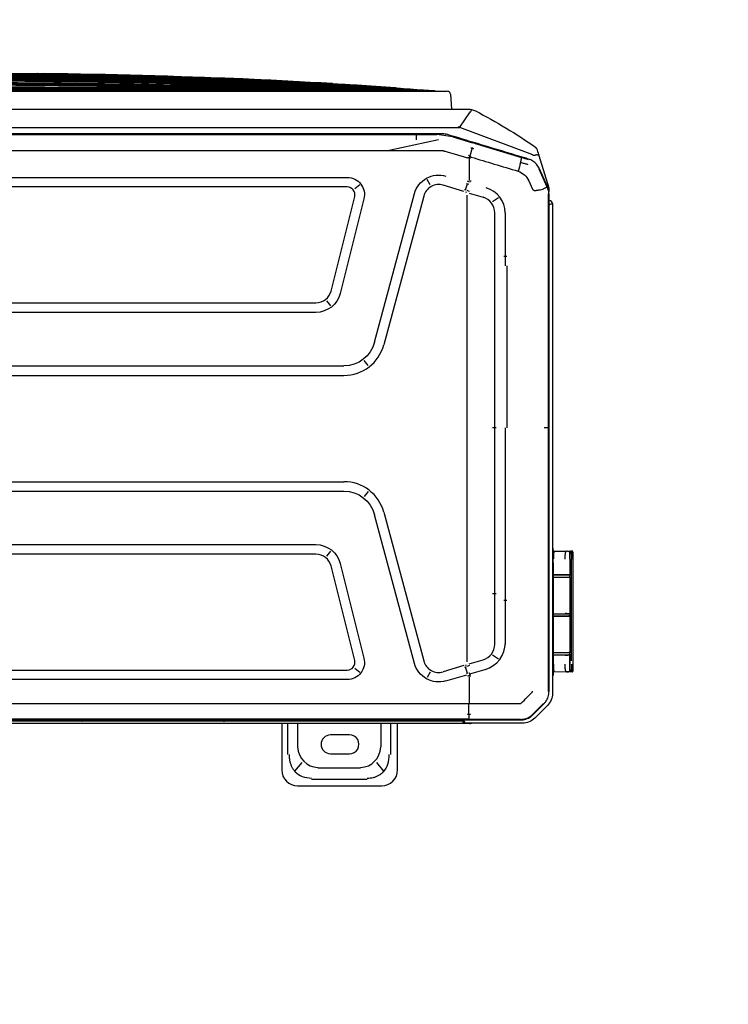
# Model space of a CAD drawing. Header units: millimetres. Extents: x -424979 to 718034, y -72486 to 344972.
# Tile 119 of 256: x 373147 to 374218, y 64564 to 66052. Entities that reach past the tile are written whole.
import ezdxf
from ezdxf.xclip import XClip

# ---------------------------------------------------------------- set-up
doc = ezdxf.new("R2010")
doc.units = ezdxf.units.MM
doc.header["$MEASUREMENT"] = 0
doc.header["$XCLIPFRAME"] = 0
doc.layers.add('0100_001_1_0_Nr_pióra__1', color=7, linetype='Continuous', lineweight=13)
doc.layers.add('IS_KLIM_urządzenia', color=3, linetype='Continuous')
doc.layers.add('Rysunki i obrazki', color=7, linetype='Continuous')
picture_1 = doc.add_image_def('image1.tif', size_in_pixel=(4960, 3508))

# ---------------------------------------------------------------- blocks, each defined once
blk = doc.blocks.new('Rysunek_1_1', base_point=(-285945.3, 74341.7))
at = {"layer": '0100_001_1_0_Nr_pióra__1', "color": 7, "lineweight": 13}
image = blk.add_image(picture_1, insert=(-264947.9, 89188), size_in_units=(41994.7, 29692.6), rotation=180, dxfattribs=at)
image.set_boundary_path([(-0.5, -0.5), (4959.5, 3507.5)])
blk = doc.blocks.new('G$CE471A013')
at = {"linetype": 'Continuous'}
for p, q in [((-52.435, 41.216), (-57.735, 41.216)), ((-56.811, 40.816), (-53.307, 40.816)), ((-58.735, 40.216), (-58.735, 37.301)), ((-57.87, 40.295), (-57.426, 39.746)), ((-53.717, 40.077), (-56.401, 40.077)), ((-52.692, 39.746), (-52.248, 40.295)), ((-51.435, 37.301), (-51.435, 40.216)), ((-58.291, 37.3), (-58.291, 39.241)), ((-54.497, 39.198), (-55.697, 39.206)), ((-51.827, 39.241), (-51.827, 37.3)), ((-57.694, 38.769), (-57.694, 37.301)), ((-52.424, 37.301), (-52.424, 38.769)), ((-55.697, 38.006), (-54.497, 38.013)), ((-66.606, 37.271), (-63.067, 37.271)), ((-63.256, 37.301), (6.245, 37.301)), ((-63.067, 37.271), (-63.006, 37.271)), ((-68.168, 36.156), (-67.37, 36.954)), ((-67.244, 36.753), (-67.954, 36.043)), ((-67.906, 36.045), (-67.231, 36.718)), ((-66.881, 36.958), (-66.893, 36.986)), ((23.598, 37.069), (-66.48, 37.069)), ((-66.462, 37.035), (-66.435, 37.035)), ((-66.435, 37.034), (-63.211, 37.029)), ((-63.222, 36.747), (-63.229, 36.025)), ((-63.211, 37.029), (-21.491, 37.029)), ((-62.823, 37.151), (6.095, 37.151)), ((-46.818, 37.069), (-46.818, 37.151)), ((-39.955, 37.069), (-39.955, 37.151)), ((-67.906, 36.045), (-67.926, 36.025)), ((-63.231, 34.339), (-63.231, 36.025)), ((-68.485, 4.539), (-68.485, 35.393)), ((-68.16, 35.682), (-68.187, 35.693)), ((-68.27, 35.28), (-68.27, 3.917)), ((-68.237, 35.268), (-68.237, 18.659)), ((-68.528, 33.352), (-68.528, 34.252)), ((-63.275, 34.162), (-64.302, 33.869)), ((-63.22, 34.09), (-63.293, 34.234)), ((-63.128, 34.119), (-62.999, 33.739)), ((-61.773, 34.614), (-63.101, 34.22)), ((-60.791, 34.052), (-60.595, 34.401)), ((-55.564, 34.525), (12.681, 34.525)), ((-69.778, 26.937), (-69.778, 33.546)), ((-69.729, 34.04), (-69.624, 34.041)), ((-69.623, 34.041), (-69.624, 34.041)), ((-69.587, 33.547), (-69.586, 32.971)), ((-69.574, 32.977), (-69.574, 33.547)), ((-69.364, 34.043), (-68.578, 34.051)), ((-68.528, 33.852), (-68.558, 33.852)), ((-63.243, 33.54), (-64.111, 33.292)), ((-63.012, 33.616), (-63.073, 33.593)), ((-62.913, 33.65), (-61.603, 34.039)), ((-59.798, 33.508), (-57.288, 24.142)), ((-56.03, 33.809), (-56.346, 34.056)), ((12.681, 33.925), (-55.564, 33.925)), ((-69.66, 26.936), (-69.662, 33.348)), ((-69.661, 32.97), (-69.661, 33.348)), ((-69.645, 32.97), (-69.661, 32.97)), ((-69.585, 32.971), (-69.58, 32.976)), ((-69.584, 32.97), (-69.584, 32.82)), ((-68.528, 32.97), (-69.514, 32.97)), ((-68.553, 32.977), (-69.28, 32.98)), ((-68.528, 27.182), (-68.528, 33.352)), ((-65.097, 33.248), (-64.718, 32.988)), ((-63.11, 33.418), (-63.11, 29.549)), ((-57.867, 23.986), (-60.377, 33.353)), ((-55.124, 27.223), (-56.612, 33.184)), ((-56.03, 33.329), (-54.542, 27.368)), ((-69.66, 30.52), (-69.661, 32.82)), ((-69.645, 32.82), (-69.661, 32.82)), ((-69.573, 30.526), (-69.574, 32.82)), ((-68.528, 32.819), (-69.514, 32.82)), ((-65.503, 29.549), (-65.503, 32.296)), ((-64.853, 32.296), (-64.853, 29.549)), ((-69.644, 30.52), (-69.66, 30.52)), ((-69.584, 30.521), (-69.579, 30.526)), ((-69.583, 30.519), (-69.583, 30.384)), ((-68.528, 30.519), (-69.513, 30.519)), ((-68.553, 30.526), (-69.279, 30.53)), ((-69.66, 30.384), (-69.644, 30.384)), ((-69.66, 28.083), (-69.66, 30.384)), ((-69.579, 30.378), (-69.584, 30.382)), ((-69.573, 28.084), (-69.573, 30.377)), ((-68.528, 30.384), (-69.513, 30.384)), ((-68.553, 30.377), (-69.279, 30.373)), ((-65.61, 29.549), (-65.426, 29.549)), ((-65.503, 29.112), (-65.503, 29.549)), ((-64.853, 29.549), (-64.853, 29.112)), ((-63.11, 29.549), (-63.11, 7.87)), ((-65.503, 18.659), (-65.503, 29.112)), ((-64.717, 29.112), (-64.95, 29.112)), ((-64.853, 29.112), (-64.853, 18.659)), ((-69.66, 28.083), (-69.644, 28.083)), ((-69.659, 27.933), (-69.644, 27.933)), ((-69.659, 26.936), (-69.659, 27.933)), ((-69.583, 27.932), (-69.578, 27.927)), ((-69.582, 28.084), (-69.582, 27.934)), ((-69.572, 26.937), (-69.573, 27.926)), ((-68.528, 28.084), (-69.513, 28.084)), ((-68.528, 27.934), (-69.513, 27.934)), ((-69.278, 27.923), (-68.553, 27.927)), ((-68.528, 27.182), (-68.528, 26.282)), ((-54.509, 26.429), (-54.262, 26.745)), ((-69.621, 26.443), (-69.729, 26.444)), ((-69.729, 26.444), (-69.621, 26.443)), ((-68.578, 26.433), (-69.362, 26.441)), ((-68.578, 26.432), (-69.362, 26.44)), ((-68.558, 26.632), (-68.528, 26.632)), ((-53.591, 26.625), (10.708, 26.625)), ((10.708, 26.025), (-53.591, 26.025)), ((-56.871, 22.685), (-56.627, 23.003)), ((-21.491, 22.659), (-55.356, 22.659)), ((-21.491, 22.059), (-55.356, 22.059)), ((-68.237, 18.659), (-68.237, 6.47)), ((-65.61, 8.47), (-65.61, 18.659)), ((-64.95, 18.659), (-64.717, 18.659)), ((-64.853, 18.659), (-64.853, 7.87)), ((-21.391, 15.359), (-55.356, 15.359)), ((-56.871, 14.734), (-56.627, 14.416)), ((-21.391, 14.759), (-55.356, 14.759)), ((-60.377, 4.066), (-57.867, 13.432)), ((-57.288, 13.277), (-59.798, 3.911)), ((-53.591, 11.393), (10.708, 11.393)), ((-54.262, 10.674), (-54.509, 10.989)), ((10.708, 10.793), (-53.591, 10.793)), ((-56.612, 4.235), (-55.124, 10.196)), ((-54.542, 10.051), (-56.03, 4.09)), ((-65.503, 7.87), (-65.503, 8.47)), ((-65.61, 7.87), (-65.426, 7.87)), ((-65.503, 5.123), (-65.503, 7.87)), ((-64.853, 7.87), (-64.853, 5.123)), ((-63.11, 7.87), (-63.11, 4.001)), ((-68.237, 6.47), (-68.237, 3.923)), ((-65.097, 4.171), (-64.718, 4.43)), ((-68.27, 4.339), (-68.285, 4.339)), ((-68.257, 3.543), (-68.257, 3.8)), ((-63.243, 3.878), (-64.111, 4.126)), ((-63.012, 3.803), (-63.073, 3.826)), ((-62.913, 3.769), (-61.603, 3.38)), ((-67.63, 1.51), (-68.257, 3.543)), ((-68.245, 3.686), (-68.217, 3.692)), ((-68.172, 3.467), (-67.645, 2.317)), ((-67.621, 2.341), (-68.14, 3.475)), ((-66.99, 3.095), (-67.234, 3.626)), ((-63.226, 3.33), (-63.183, 3.316)), ((-62.999, 3.679), (-63.128, 3.299)), ((-60.791, 3.367), (-60.595, 3.017)), ((-56.346, 3.363), (-56.03, 3.61)), ((-55.564, 3.493), (12.681, 3.493)), ((-63.231, 1.667), (-63.231, 3.08)), ((12.681, 2.893), (-55.564, 2.893)), ((-67.353, 1.978), (-67.373, 1.954)), ((-67.249, 1.476), (-62.642, -0.258)), ((-63.552, 0.74), (-66.539, 1.639)), ((-63.424, 1.025), (-63.272, 1.544)), ((-62.213, 0.335), (-63.453, 0.711)), ((-61.319, 0.514), (-58.196, 1.188)), ((-62.213, 0.335), (-61.199, 0.184)), ((-61.726, 0.155), (-61.717, 0.191)), ((-61.567, 0.144), (18.685, 0.144)), ((-59.916, 0.184), (-61.199, 0.184)), ((-59.916, 0.514), (-59.916, 0.179)), ((-21.391, 0.184), (-59.916, 0.184)), ((-63.27, -1.193), (-62.633, -0.27)), ((-0.517, -0.263), (-62.643, -0.263)), ((-0.367, -1.413), (-63.178, -1.413)), ((-62.054, -2.359), (-62.12, -1.413)), ((-57.042, -2.545), (-61.855, -2.545)), ((-58.757, -2.545), (-58.757, -2.545)), ((-7.032, -2.545), (-57.042, -2.545))]:
    blk.add_line(p, q, dxfattribs=at)
for centre, radius, start, end in [((-57.735, 40.216), 1, 90, 180), ((-52.435, 40.216), 1, 0, 90), ((-55.701, 38.606), 0.6, 89.63839, 270.36161), ((-54.501, 38.606), 0.592, 270.36161, 89.63839), ((-63.256, 37.001), 0.3, 90, 115.84126), ((-63.006, 37.071), 0.2, 0, 90), ((-61.324, 33.099), 0.98, 15, 106.52953), ((-55.564, 33.445), 0.48, 90, 194.01667), ((-53.591, 27.605), 0.98, 194.0166, 270), ((-55.356, 24.659), 2.6, 195, 269.99999), ((-55.356, 12.759), 2.6, 89.99999, 165), ((-53.591, 9.813), 0.98, 90, 165.9834), ((-68.285, 4.539), 0.2, 180, 270), ((-61.324, 4.319), 0.98, 253.47049, 345), ((-55.564, 3.973), 0.48, 165.98333, 270), ((-67.307, 1.142), 0.2, 197.14126, 235.50637), ((-61.855, -2.345), 0.2, 184, 270)]:
    blk.add_arc(centre, radius, start, end, dxfattribs=at)
at = {"linetype": 'Continuous', "extrusion": (0, 0, -1)}
for centre, radius, start, end in [((66.606, 36.191), 1.08, 45, 90), ((67.405, 35.393), 1.08, 0, 45), ((61.324, 33.099), 1.58, 73.47059, 165), ((55.564, 33.445), 1.08, 345.98335, 90), ((53.591, 27.605), 1.58, 270, 345.98339), ((55.356, 24.659), 2, 270.00001, 345), ((55.356, 12.759), 2, 15, 90.00001), ((53.591, 9.813), 1.58, 14.01661, 90), ((61.324, 4.319), 1.58, 195, 286.52941), ((55.564, 3.973), 1.08, 270, 14.01665)]:
    blk.add_arc(centre, radius, start, end, dxfattribs=at)
at = {"linetype": 'Continuous'}
for centre, major_axis, ratio, start_param, end_param in [((-55.906, 38.207), (1.268, -1.569), 0.803018, 2.633487, 3.831894), ((-54.211, 38.207), (-1.268, -1.569), 0.803018, 2.451291, 3.649699), ((-63.067, 37.071), (0, -0.2), 0.831479, 1.570796, 3.141593), ((-47.823, 36.801), (0, 0.35), 0.690452, 6.119579, 6.283185), ((-68.428, 34.252), (0.1, 0), 1, 2.168878, 3.141593), ((-63.025, 33.944), (-1.913, -0.585), 0.178321, 4.710906, 4.798331), ((-62.672, 32.781), (-1.893, -0.646), 0.706819, 4.683881, 4.712375), ((-69.728, 33.99), (-0.05, 0), 1, 5.572775, 6.283185), ((-69.728, 33.99), (-0.05, 0), 1, 4.722432, 5.271942), ((-69.566, 33.543), (0, 0.7), 0.01995, 0.882039, 1.565858), ((-63.755, 32.198), (1.764, 0), 0.995519, 1.850018, 3.141593), ((-69.635, 32.971), (0.05, 0.0002), 0.017455, 4.162534, 6.265658), ((-69.383, 32.979), (0.494, 0.002), 0.017455, 4.153807, 4.444433), ((-69.38, 32.977), (0.2, 0.001), 0.017455, 1.047121, 3.124066), ((-68.578, 32.976), (0.05, 0.0002), 0.017455, 6.283104, 7.330301), ((-63.807, 32.296), (1.046, 0), 0.995519, 1.865841, 3.141593), ((-69.383, 32.829), (0.494, 0.002), 0.017455, 4.153807, 4.444433), ((-69.634, 30.521), (0.05, 0.0002), 0.017455, 4.162534, 6.265658), ((-69.383, 30.528), (0.494, 0.002), 0.017455, 4.153807, 4.444433), ((-69.379, 30.527), (0.2, 0.001), 0.017455, 1.047121, 3.124066), ((-68.578, 30.525), (0.05, 0.0002), 0.017455, 6.283104, 7.330301), ((-69.634, 30.383), (-0.05, 0.0002), 0.017455, 3.15913, 5.262255), ((-69.383, 30.375), (-0.494, 0.002), 0.017455, 4.980355, 5.270981), ((-69.379, 30.377), (-0.2, 0.001), 0.017455, 0.017538, 2.094482), ((-68.578, 30.378), (-0.05, 0.0002), 0.017455, 2.094477, 3.141674), ((-69.633, 27.932), (-0.05, 0.0002), 0.017455, 3.15913, 5.262255), ((-69.382, 28.075), (-0.494, 0.002), 0.017455, 4.980355, 5.270981), ((-69.382, 27.925), (-0.494, 0.002), 0.017455, 4.980355, 5.270981), ((-69.378, 27.926), (-0.2, 0.001), 0.017455, 0.017538, 2.094482), ((-68.578, 27.928), (-0.05, 0.0002), 0.017455, 2.094477, 3.141674), ((-69.728, 26.494), (-0.05, 0), 1, 0, 0.71037), ((-69.728, 26.494), (-0.05, 0), 1, 1.011256, 1.560766), ((-68.578, 26.383), (-0.05, 0), 1, 3.141593, 4.702359), ((-68.428, 26.282), (-0.1, 0), 1, 0, 0.972715), ((-63.863, 5.123), (1.64, 0), 0.995519, 3.141593, 4.441128), ((-63.807, 5.123), (1.046, 0), 0.995519, 3.141593, 4.417344), ((-63.025, 3.474), (-1.913, 0.585), 0.178321, 1.484854, 1.57228), ((-62.672, 4.635), (-1.919, 0.564), 0.705879, 1.540462, 1.56897)]:
    blk.add_ellipse(centre, major_axis=major_axis, ratio=ratio, start_param=start_param, end_param=end_param, dxfattribs=at)
for centre, major_axis, ratio in [((-68.253, 31.674), (0, -0.25), 0.017452), ((-68.253, 8.118), (0, 0.25), 0.017453)]:
    blk.add_ellipse(centre, major_axis=major_axis, ratio=ratio, dxfattribs=at)
for points, knots in [([(-56.811, 40.73), (-56.879, 40.73), (-57.013, 40.729), (-57.207, 40.695), (-57.389, 40.639), (-57.556, 40.558), (-57.708, 40.456), (-57.931, 40.251), (-58.174, 39.848), (-58.197, 39.452), (-58.21, 39.241)], [0, 0, 0, 0, 0.088396, 0.173346, 0.25543, 0.335293, 0.413632, 0.491185, 0.72797, 1, 1, 1, 1]), ([(-51.908, 39.241), (-51.908, 39.315), (-51.908, 39.459), (-51.94, 39.667), (-51.994, 39.861), (-52.07, 40.037), (-52.164, 40.195), (-52.353, 40.428), (-52.729, 40.688), (-53.109, 40.716), (-53.307, 40.73)], [0, 0, 0, 0, 0.095854, 0.186885, 0.2735, 0.35617, 0.435439, 0.51192, 0.746033, 1, 1, 1, 1]), ([(-66.48, 37.069), (-66.537, 37.067), (-66.65, 37.062), (-66.815, 37.021), (-66.972, 36.956), (-67.118, 36.868), (-67.202, 36.791), (-67.244, 36.753)], [0, 0, 0, 0, 0.199971, 0.399955, 0.599953, 0.799968, 1, 1, 1, 1]), ([(-66.462, 37.034), (-66.58, 37.034), (-66.698, 37.016), (-66.918, 36.942), (-67.02, 36.889), (-67.143, 36.798), (-67.174, 36.772), (-67.204, 36.744)], [0, 0, 0, 0, 0.434849, 0.434849, 0.850781, 0.850781, 1, 1, 1, 1]), ([(-63.228, 36.744), (-63.228, 36.769), (-63.227, 36.822), (-63.224, 36.893), (-63.22, 36.964), (-63.215, 37.012), (-63.211, 37.032), (-63.209, 37.034), (-63.208, 37.034)], [0, 0, 0, 0, 0.15377, 0.321137, 0.499606, 0.749362, 0.923428, 1, 1, 1, 1]), ([(-60.124, 37.07), (-60.124, 37.072), (-60.121, 37.095), (-60.115, 37.138), (-60.112, 37.146), (-60.11, 37.151)], [0, 0, 0, 0, 0.03411, 0.430836, 1, 1, 1, 1]), ([(-60.11, 37.151), (-60.089, 37.148), (-60.053, 37.143), (-60.007, 37.11), (-59.984, 37.083), (-59.975, 37.07)], [0, 0, 0, 0, 0.421216, 0.760733, 1, 1, 1, 1]), ([(-56.683, 37.073), (-56.667, 37.09), (-56.616, 37.134), (-56.56, 37.144), (-56.522, 37.151)], [0, 0, 0, 0, 0.322756, 1, 1, 1, 1]), ([(-56.522, 37.151), (-56.525, 37.149), (-56.529, 37.145), (-56.536, 37.119), (-56.539, 37.092), (-56.541, 37.076), (-56.541, 37.073)], [0, 0, 0, 0, 0.364896, 0.677617, 0.93837, 1, 1, 1, 1]), ([(-47.783, 37.146), (-47.752, 37.139), (-47.677, 37.121), (-47.618, 37.07), (-47.584, 37.04)], [0, 0, 0, 0, 0.419101, 1, 1, 1, 1]), ([(-47.74, 37.071), (-47.74, 37.074), (-47.74, 37.077), (-47.741, 37.1), (-47.745, 37.116), (-47.759, 37.135), (-47.766, 37.141), (-47.779, 37.145), (-47.781, 37.146), (-47.783, 37.146)], [0, 0, 0, 0, 0.074579, 0.074579, 0.595541, 0.595541, 0.936378, 0.936378, 1, 1, 1, 1]), ([(-39.051, 37.04), (-39.027, 37.061), (-38.983, 37.101), (-38.911, 37.134), (-38.865, 37.143), (-38.845, 37.147)], [0, 0, 0, 0, 0.405811, 0.73919, 1, 1, 1, 1]), ([(-38.846, 37.147), (-38.859, 37.145), (-38.867, 37.14), (-38.883, 37.125), (-38.888, 37.112), (-38.892, 37.088), (-38.892, 37.079), (-38.892, 37.069)], [0, 0, 0, 0, 0.330097, 0.330097, 0.779008, 0.779008, 1, 1, 1, 1]), ([(-67.954, 36.043), (-67.992, 36.002), (-68.068, 35.918), (-68.156, 35.772), (-68.221, 35.615), (-68.262, 35.449), (-68.267, 35.336), (-68.27, 35.28)], [0, 0, 0, 0, 0.200001, 0.400001, 0.599999, 0.799999, 1, 1, 1, 1]), ([(-63.143, 34.328), (-63.143, 34.329), (-63.143, 34.329), (-63.143, 34.33), (-63.143, 34.331), (-63.143, 34.332), (-63.142, 34.333), (-63.14, 34.336), (-63.138, 34.337), (-63.136, 34.339)], [0, 0, 0, 0, 0.093535, 0.093535, 0.207433, 0.207433, 0.397418, 0.397418, 1, 1, 1, 1]), ([(-69.731, 34.037), (-69.736, 34.037), (-69.744, 34.036), (-69.757, 34.031), (-69.768, 34.021), (-69.773, 34.013), (-69.775, 34.008)], [0, 0, 0, 0, 0.240387, 0.490724, 0.746129, 1, 1, 1, 1]), ([(-69.729, 34.04), (-69.731, 34.037), (-69.736, 34.032), (-69.741, 33.995), (-69.745, 33.949), (-69.749, 33.872), (-69.755, 33.742), (-69.755, 33.61), (-69.755, 33.546)], [0, 0, 0, 0, 0.163877, 0.30578, 0.42579, 0.524061, 0.77284, 1, 1, 1, 1]), ([(-69.662, 33.547), (-69.662, 33.576), (-69.662, 33.635), (-69.66, 33.722), (-69.657, 33.805), (-69.652, 33.897), (-69.645, 33.996), (-69.636, 34.023), (-69.631, 34.038)], [0, 0, 0, 0, 0.113787, 0.231188, 0.353199, 0.480712, 0.706712, 1, 1, 1, 1]), ([(-69.624, 34.041), (-69.611, 34.041), (-69.571, 34.041), (-69.476, 34.042), (-69.42, 34.043), (-69.364, 34.043)], [0, 0, 0, 0, 0.5, 0.5, 1, 1, 1, 1]), ([(-69.364, 34.043), (-69.382, 34.042), (-69.425, 34.04), (-69.489, 34.03), (-69.537, 34.017), (-69.563, 34.005), (-69.571, 33.999), (-69.574, 33.996)], [0, 0, 0, 0, 0.208735, 0.500317, 0.75027, 0.886014, 1, 1, 1, 1]), ([(-69.364, 34.043), (-69.358, 34.041), (-69.346, 34.036), (-69.329, 33.999), (-69.315, 33.953), (-69.299, 33.876), (-69.284, 33.747), (-69.282, 33.611), (-69.28, 33.547)], [0, 0, 0, 0, 0.170313, 0.316827, 0.439664, 0.539052, 0.783475, 1, 1, 1, 1]), ([(-68.553, 33.554), (-68.553, 33.585), (-68.554, 33.65), (-68.555, 33.743), (-68.557, 33.831), (-68.561, 33.927), (-68.57, 34.026), (-68.575, 34.042), (-68.578, 34.051)], [0, 0, 0, 0, 0.110388, 0.22525, 0.346033, 0.473982, 0.692647, 1, 1, 1, 1]), ([(-69.755, 26.937), (-69.755, 26.906), (-69.755, 26.843), (-69.754, 26.75), (-69.751, 26.662), (-69.747, 26.568), (-69.741, 26.47), (-69.733, 26.453), (-69.729, 26.444)], [0, 0, 0, 0, 0.112037, 0.228343, 0.350117, 0.478408, 0.69584, 1, 1, 1, 1]), ([(-69.628, 26.446), (-69.631, 26.452), (-69.636, 26.464), (-69.643, 26.504), (-69.647, 26.552), (-69.653, 26.63), (-69.659, 26.755), (-69.66, 26.877), (-69.66, 26.936)], [0, 0, 0, 0, 0.155708, 0.294413, 0.416247, 0.521413, 0.769796, 1, 1, 1, 1]), ([(-69.66, 26.936), (-69.66, 26.936), (-69.66, 26.936), (-69.66, 26.935), (-69.66, 26.935), (-69.66, 26.935), (-69.66, 26.935), (-69.66, 26.935), (-69.66, 26.935), (-69.66, 26.935), (-69.66, 26.935), (-69.66, 26.935), (-69.66, 26.935), (-69.66, 26.935), (-69.659, 26.935), (-69.659, 26.935), (-69.659, 26.935), (-69.659, 26.935), (-69.659, 26.935), (-69.659, 26.935), (-69.659, 26.936), (-69.659, 26.936), (-69.659, 26.936), (-69.659, 26.936)], [0, 0, 0, 0, 0.260232, 0.260232, 0.390152, 0.390152, 0.455589, 0.455589, 0.478138, 0.478138, 0.494719, 0.494719, 0.511416, 0.511416, 0.530341, 0.530341, 0.56043, 0.56043, 0.637843, 0.637843, 0.878219, 0.878219, 1, 1, 1, 1]), ([(-69.278, 26.937), (-69.278, 26.906), (-69.279, 26.841), (-69.284, 26.748), (-69.291, 26.659), (-69.304, 26.563), (-69.33, 26.465), (-69.35, 26.45), (-69.362, 26.441)], [0, 0, 0, 0, 0.106421, 0.217828, 0.336261, 0.463423, 0.684856, 1, 1, 1, 1]), ([(-68.578, 26.433), (-68.576, 26.435), (-68.573, 26.44), (-68.568, 26.477), (-68.564, 26.523), (-68.558, 26.601), (-68.555, 26.731), (-68.554, 26.866), (-68.553, 26.93)], [0, 0, 0, 0, 0.165725, 0.30897, 0.429832, 0.528492, 0.775962, 1, 1, 1, 1]), ([(-69.775, 26.476), (-69.773, 26.471), (-69.768, 26.463), (-69.757, 26.453), (-69.744, 26.447), (-69.736, 26.446), (-69.731, 26.447)], [0, 0, 0, 0, 0.253869, 0.509276, 0.759614, 1, 1, 1, 1]), ([(-69.444, 26.441), (-69.471, 26.442), (-69.497, 26.442), (-69.568, 26.443), (-69.608, 26.443), (-69.621, 26.443)], [0, 0, 0, 0, 0.333624, 0.333624, 1, 1, 1, 1]), ([(-69.572, 26.487), (-69.568, 26.485), (-69.561, 26.479), (-69.534, 26.467), (-69.487, 26.453), (-69.423, 26.443), (-69.38, 26.441), (-69.362, 26.441)], [0, 0, 0, 0, 0.114672, 0.250015, 0.500029, 0.791569, 1, 1, 1, 1]), ([(-68.485, 4.539), (-68.482, 4.54), (-68.478, 4.542), (-68.441, 4.559), (-68.377, 4.586), (-68.314, 4.615), (-68.274, 4.633), (-68.27, 4.635)], [0, 0, 0, 0, 0.211963, 0.434536, 0.670027, 0.964306, 1, 1, 1, 1]), ([(-68.27, 3.917), (-68.268, 3.865), (-68.263, 3.762), (-68.23, 3.61), (-68.191, 3.514), (-68.172, 3.467)], [0, 0, 0, 0, 0.333328, 0.666661, 1, 1, 1, 1]), ([(-68.139, 3.478), (-68.202, 3.616), (-68.237, 3.769), (-68.237, 3.922), (-68.237, 3.923), (-68.237, 3.923)], [0, 0, 0, 0, 0.999505, 0.999505, 1, 1, 1, 1]), ([(-67.882, 3.629), (-67.905, 3.617), (-67.954, 3.591), (-68.019, 3.555), (-68.083, 3.516), (-68.133, 3.483), (-68.141, 3.477), (-68.144, 3.474)], [0, 0, 0, 0, 0.154479, 0.322184, 0.503043, 0.755741, 1, 1, 1, 1]), ([(-67.234, 3.626), (-67.24, 3.639), (-67.253, 3.665), (-67.285, 3.697), (-67.327, 3.71), (-67.385, 3.713), (-67.442, 3.708), (-67.498, 3.7), (-67.554, 3.692), (-67.624, 3.68), (-67.734, 3.66), (-67.815, 3.644), (-67.869, 3.634)], [0, 0, 0, 0, 0.063444, 0.125641, 0.187787, 0.250691, 0.375621, 0.43817, 0.500642, 0.625445, 0.750334, 1, 1, 1, 1]), ([(-63.371, 1.611), (-63.853, 1.756), (-64.335, 1.901), (-65.319, 2.197), (-65.821, 2.349), (-66.322, 2.5)], [0, 0, 0, 0, 0.489998, 0.489998, 1, 1, 1, 1]), ([(-63.143, 3.09), (-63.143, 3.09), (-63.143, 3.09), (-63.143, 3.089), (-63.143, 3.088), (-63.143, 3.087), (-63.142, 3.086), (-63.14, 3.083), (-63.138, 3.081), (-63.136, 3.08)], [0, 0, 0, 0, 0.093535, 0.093535, 0.207433, 0.207433, 0.397418, 0.397418, 1, 1, 1, 1]), ([(-67.645, 2.317), (-67.622, 2.272), (-67.576, 2.182), (-67.483, 2.059), (-67.374, 1.949), (-67.251, 1.857), (-67.117, 1.782), (-67.022, 1.75), (-66.975, 1.733)], [0, 0, 0, 0, 0.164732, 0.332464, 0.501556, 0.670288, 0.836962, 1, 1, 1, 1]), ([(-66.935, 2.088), (-66.93, 2.086), (-66.924, 2.084), (-66.849, 2.059), (-66.778, 2.037), (-66.635, 1.999), (-66.564, 1.982), (-66.486, 1.966), (-66.482, 1.966), (-66.477, 1.965)], [0, 0, 0, 0, 0.036866, 0.036866, 0.504699, 0.504699, 0.970315, 0.970315, 1, 1, 1, 1]), ([(-66.477, 1.965), (-66.49, 1.918), (-66.502, 1.872), (-66.521, 1.791), (-66.528, 1.754), (-66.538, 1.694), (-66.541, 1.671), (-66.541, 1.644), (-66.539, 1.637), (-66.536, 1.633), (-66.536, 1.633), (-66.535, 1.633)], [0, 0, 0, 0, 0.2609, 0.2609, 0.5218, 0.5218, 0.782701, 0.782701, 0.970671, 0.970671, 1, 1, 1, 1]), ([(-67.498, 1.083), (-67.535, 1.203), (-67.572, 1.322), (-67.616, 1.464), (-67.623, 1.487), (-67.63, 1.51)], [0, 0, 0, 0, 0.83827, 0.83827, 1, 1, 1, 1]), ([(-67.63, 1.51), (-67.63, 1.509), (-67.63, 1.509), (-67.626, 1.499), (-67.616, 1.49), (-67.582, 1.479), (-67.559, 1.476), (-67.503, 1.475), (-67.469, 1.478), (-67.42, 1.485), (-67.406, 1.487), (-67.392, 1.49)], [0, 0, 0, 0, 0.003941, 0.003941, 0.301622, 0.301622, 0.599603, 0.599603, 0.892581, 0.892581, 1, 1, 1, 1]), ([(-67.249, 1.476), (-67.253, 1.478), (-67.257, 1.479), (-67.304, 1.494), (-67.351, 1.499), (-67.392, 1.49)], [0, 0, 0, 0, 0.086433, 0.086433, 1, 1, 1, 1]), ([(-66.975, 1.733), (-66.924, 1.718), (-66.873, 1.702), (-66.618, 1.625), (-66.414, 1.564), (-65.393, 1.255), (-64.576, 1.007), (-63.133, 0.57), (-62.507, 0.38), (-61.881, 0.19)], [0, 0, 0, 0, 0.030057, 0.030057, 0.150285, 0.150285, 0.631198, 0.631198, 1, 1, 1, 1]), ([(-63.352, 1.601), (-63.34, 1.592), (-63.315, 1.572), (-63.263, 1.537), (-63.223, 1.513), (-63.196, 1.497)], [0, 0, 0, 0, 0.24998, 0.499983, 1, 1, 1, 1]), ([(-63.325, 1.671), (-63.294, 1.669), (-63.232, 1.666), (-63.17, 1.665), (-63.139, 1.664)], [0, 0, 0, 0, 0.499978, 1, 1, 1, 1]), ([(-61.71, 1.231), (-61.807, 1.26), (-61.999, 1.319), (-62.288, 1.406), (-62.577, 1.494), (-62.77, 1.552), (-62.905, 1.593), (-62.943, 1.605), (-63.033, 1.632), (-63.085, 1.648), (-63.136, 1.663)], [0, 0, 0, 0, 0.202609, 0.405217, 0.607826, 0.810435, 0.810435, 0.891478, 0.891478, 1, 1, 1, 1]), ([(-63.642, -1.299), (-64.293, -0.958), (-64.934, -0.598), (-66.193, 0.161), (-66.811, 0.559), (-67.416, 0.974)], [0, 0, 0, 0, 0.5, 0.5, 1, 1, 1, 1]), ([(-63.36, 1.017), (-63.366, 1.016), (-63.377, 1.015), (-63.4, 1.019), (-63.428, 1.026), (-63.462, 1.037), (-63.481, 1.05), (-63.491, 1.056)], [0, 0, 0, 0, 0.124243, 0.250098, 0.500245, 0.750313, 1, 1, 1, 1]), ([(-61.881, 0.19), (-61.829, 0.177), (-61.727, 0.15), (-61.62, 0.146), (-61.567, 0.144)], [0, 0, 0, 0, 0.498926, 1, 1, 1, 1]), ([(-62.706, -0.265), (-62.705, -0.265), (-62.704, -0.265), (-62.684, -0.265), (-62.664, -0.265), (-62.644, -0.265)], [0, 0, 0, 0, 0.032778, 0.032778, 1, 1, 1, 1]), ([(-62.644, -0.265), (-62.641, -0.253), (-62.639, -0.241), (-62.637, -0.229), (-62.637, -0.228), (-62.637, -0.228)], [0, 0, 0, 0, 0.960053, 0.960053, 1, 1, 1, 1]), ([(-62.644, -0.265), (-62.622, -0.275), (-62.601, -0.285), (-62.579, -0.295), (-62.578, -0.296), (-62.578, -0.296)], [0, 0, 0, 0, 0.968586, 0.968586, 1, 1, 1, 1]), ([(-63.388, -1.36), (-63.387, -1.357), (-63.385, -1.355), (-63.373, -1.33), (-63.36, -1.303), (-63.334, -1.259), (-63.323, -1.243), (-63.31, -1.227)], [0, 0, 0, 0, 0.07944, 0.07944, 0.676385, 0.676385, 1, 1, 1, 1]), ([(-63.318, -1.212), (-63.321, -1.211), (-63.325, -1.211), (-63.329, -1.211), (-63.329, -1.211), (-63.33, -1.211)], [0, 0, 0, 0, 0.895907, 0.895907, 1, 1, 1, 1]), ([(-63.314, -1.199), (-63.314, -1.2), (-63.314, -1.2), (-63.315, -1.204), (-63.316, -1.208), (-63.318, -1.212)], [0, 0, 0, 0, 0.075095, 0.075095, 1, 1, 1, 1]), ([(-63.318, -1.212), (-63.311, -1.226), (-63.304, -1.24), (-63.296, -1.253), (-63.296, -1.253), (-63.296, -1.254)], [0, 0, 0, 0, 0.958709, 0.958709, 1, 1, 1, 1]), ([(-63.178, -1.413), (-63.178, -1.413), (-63.179, -1.413), (-63.182, -1.413), (-63.184, -1.413), (-63.196, -1.413), (-63.206, -1.413), (-63.275, -1.41), (-63.334, -1.402), (-63.392, -1.39)], [0, 0, 0, 0, 0.008756, 0.008756, 0.040334, 0.040334, 0.177893, 0.177893, 1, 1, 1, 1]), ([(-32.037, -3.261), (-36.938, -3.218), (-41.838, -3.138), (-51.533, -2.903), (-56.327, -2.75), (-61.119, -2.546)], [0, 0, 0, 0, 0.505409, 0.505409, 1, 1, 1, 1]), ([(-61.118, -2.551), (-56.329, -2.844), (-51.536, -3.059), (-41.841, -3.378), (-36.939, -3.481), (-32.037, -3.525)], [0, 0, 0, 0, 0.494599, 0.494599, 1, 1, 1, 1]), ([(-32.037, -3.496), (-36.939, -3.451), (-41.841, -3.35), (-51.536, -3.04), (-56.329, -2.832), (-61.118, -2.551)], [0, 0, 0, 0, 0.505401, 0.505401, 1, 1, 1, 1]), ([(-61.118, -2.551), (-56.329, -2.832), (-51.536, -3.039), (-41.841, -3.349), (-36.939, -3.45), (-32.037, -3.494)], [0, 0, 0, 0, 0.494599, 0.494599, 1, 1, 1, 1]), ([(-32.037, -3.553), (-36.94, -3.512), (-41.841, -3.407), (-51.536, -3.079), (-56.33, -2.856), (-61.118, -2.552)], [0, 0, 0, 0, 0.505401, 0.505401, 1, 1, 1, 1]), ([(-32.037, -3.526), (-36.939, -3.483), (-41.841, -3.38), (-51.536, -3.06), (-56.329, -2.845), (-61.118, -2.552)], [0, 0, 0, 0, 0.505401, 0.505401, 1, 1, 1, 1]), ([(-32.037, -3.6), (-36.94, -3.563), (-41.842, -3.457), (-51.537, -3.114), (-56.33, -2.879), (-61.118, -2.553)], [0, 0, 0, 0, 0.505401, 0.505401, 1, 1, 1, 1]), ([(-32.037, -3.578), (-36.94, -3.538), (-41.842, -3.433), (-51.537, -3.097), (-56.33, -2.868), (-61.118, -2.553)], [0, 0, 0, 0, 0.505401, 0.505401, 1, 1, 1, 1]), ([(-32.037, -3.619), (-36.94, -3.585), (-41.843, -3.48), (-51.538, -3.13), (-56.331, -2.889), (-61.118, -2.554)], [0, 0, 0, 0, 0.505401, 0.505401, 1, 1, 1, 1]), ([(-32.037, -3.39), (-36.939, -3.345), (-41.84, -3.252), (-51.533, -2.975), (-56.326, -2.793), (-61.115, -2.549)], [0, 0, 0, 0, 0.505465, 0.505465, 1, 1, 1, 1]), ([(-61.106, -2.549), (-56.319, -2.779), (-51.53, -2.951), (-41.839, -3.214), (-36.938, -3.303), (-32.037, -3.348)], [0, 0, 0, 0, 0.494375, 0.494375, 1, 1, 1, 1]), ([(-39.382, -3.21), (-41.835, -3.167), (-44.287, -3.114), (-51.511, -2.928), (-56.282, -2.766), (-61.051, -2.55)], [0, 0, 0, 0, 0.339395, 0.339395, 1, 1, 1, 1]), ([(-32.037, -3.111), (-36.937, -3.076), (-41.838, -3.01), (-51.506, -2.824), (-56.274, -2.704), (-61.042, -2.546)], [0, 0, 0, 0, 0.50677, 0.50677, 1, 1, 1, 1]), ([(-32.037, -3.058), (-36.937, -3.025), (-41.837, -2.966), (-51.506, -2.797), (-56.274, -2.688), (-61.041, -2.545)], [0, 0, 0, 0, 0.506778, 0.506778, 1, 1, 1, 1]), ([(-61.021, -2.546), (-56.261, -2.688), (-51.499, -2.795), (-41.837, -2.964), (-36.937, -3.023), (-32.037, -3.056)], [0, 0, 0, 0, 0.492868, 0.492868, 1, 1, 1, 1]), ([(-32.037, -3.349), (-36.938, -3.305), (-41.839, -3.215), (-51.494, -2.953), (-56.248, -2.782), (-61, -2.554)], [0, 0, 0, 0, 0.507485, 0.507485, 1, 1, 1, 1]), ([(-32.037, -3.213), (-36.938, -3.173), (-41.838, -3.097), (-51.488, -2.878), (-56.237, -2.737), (-60.984, -2.551)], [0, 0, 0, 0, 0.507767, 0.507767, 1, 1, 1, 1]), ([(-60.984, -2.551), (-56.237, -2.736), (-51.488, -2.877), (-41.838, -3.095), (-36.938, -3.17), (-32.037, -3.211)], [0, 0, 0, 0, 0.492233, 0.492233, 1, 1, 1, 1]), ([(-60.984, -2.552), (-56.237, -2.752), (-51.488, -2.903), (-41.839, -3.136), (-36.938, -3.216), (-32.037, -3.259)], [0, 0, 0, 0, 0.492233, 0.492233, 1, 1, 1, 1]), ([(-32.037, -2.947), (-34.87, -2.932), (-37.702, -2.91), (-43.368, -2.851), (-46.201, -2.816), (-51.866, -2.73), (-54.699, -2.68), (-58.666, -2.597), (-59.8, -2.572), (-60.934, -2.546)], [0, 0, 0, 0, 0.294057, 0.294057, 0.58814, 0.58814, 0.882227, 0.882227, 1, 1, 1, 1]), ([(-60.894, -2.547), (-58.354, -2.605), (-55.814, -2.657), (-50.519, -2.751), (-47.764, -2.792), (-42.254, -2.862), (-39.498, -2.891), (-35.174, -2.926), (-33.606, -2.936), (-32.037, -2.945)], [0, 0, 0, 0, 0.264103, 0.264103, 0.550513, 0.550513, 0.836923, 0.836923, 1, 1, 1, 1]), ([(-36.523, -3.657), (-37.477, -3.646), (-39.655, -3.612), (-43.056, -3.531), (-46.726, -3.409), (-50.395, -3.252), (-55.081, -3.004), (-58.542, -2.766), (-60.779, -2.585)], [0, 0, 0, 0, 0.11788, 0.269085, 0.420289, 0.571494, 0.722699, 1, 1, 1, 1]), ([(-54.409, -2.619), (-55.794, -2.605), (-57.18, -2.589), (-59.248, -2.563), (-59.931, -2.554), (-60.615, -2.545)], [0, 0, 0, 0, 0.669634, 0.669634, 1, 1, 1, 1]), ([(-60.501, -2.547), (-57.467, -2.586), (-54.433, -2.62), (-49.709, -2.664), (-48.019, -2.679), (-42.949, -2.718), (-39.569, -2.739), (-34.805, -2.76), (-33.421, -2.765), (-32.037, -2.77)], [0, 0, 0, 0, 0.319801, 0.319801, 0.497905, 0.497905, 0.854114, 0.854114, 1, 1, 1, 1]), ([(-32.037, -2.713), (-34.859, -2.706), (-37.681, -2.696), (-41.915, -2.677), (-43.326, -2.67), (-47.56, -2.647), (-50.382, -2.629), (-55.564, -2.59), (-57.923, -2.569), (-60.283, -2.546)], [0, 0, 0, 0, 0.299747, 0.299747, 0.449624, 0.449624, 0.749381, 0.749381, 1, 1, 1, 1]), ([(-60.283, -2.546), (-58.036, -2.568), (-55.79, -2.587), (-52.212, -2.614), (-50.88, -2.623), (-46.883, -2.65), (-44.219, -2.664), (-38.89, -2.689), (-36.225, -2.699), (-33.053, -2.707), (-32.545, -2.709), (-32.037, -2.71)], [0, 0, 0, 0, 0.238571, 0.238571, 0.380065, 0.380065, 0.663055, 0.663055, 0.946044, 0.946044, 1, 1, 1, 1]), ([(-32.037, -3.463), (-36.939, -3.418), (-41.84, -3.319), (-51.147, -3.031), (-55.552, -2.852), (-59.955, -2.614)], [0, 0, 0, 0, 0.526489, 0.526489, 1, 1, 1, 1]), ([(-36.416, -3.652), (-40.589, -3.601), (-44.763, -3.485), (-52.262, -3.158), (-55.59, -2.969), (-58.914, -2.726)], [0, 0, 0, 0, 0.556048, 0.556048, 1, 1, 1, 1]), ([(-58.595, -2.749), (-55.376, -2.981), (-52.152, -3.162), (-44.756, -3.484), (-40.581, -3.6), (-36.405, -3.652)], [0, 0, 0, 0, 0.435984, 0.435984, 1, 1, 1, 1]), ([(-58.452, -2.755), (-55.219, -2.983), (-51.984, -3.161), (-44.514, -3.48), (-40.279, -3.596), (-36.043, -3.648)], [0, 0, 0, 0, 0.433408, 0.433408, 1, 1, 1, 1]), ([(-36.066, -3.648), (-40.298, -3.596), (-44.529, -3.48), (-51.964, -3.162), (-55.17, -2.986), (-58.372, -2.761)], [0, 0, 0, 0, 0.568697, 0.568697, 1, 1, 1, 1]), ([(-58.091, -2.545), (-55.347, -2.562), (-52.602, -2.575), (-48.884, -2.591), (-47.911, -2.595), (-44.991, -2.607), (-43.045, -2.613), (-39.152, -2.625), (-37.205, -2.63), (-34.185, -2.636), (-33.111, -2.638), (-32.037, -2.639)], [0, 0, 0, 0, 0.31601, 0.31601, 0.42808, 0.42808, 0.652219, 0.652219, 0.876357, 0.876357, 1, 1, 1, 1]), ([(-57.423, -2.786), (-53.865, -2.995), (-50.304, -3.157), (-41.842, -3.456), (-36.94, -3.562), (-32.037, -3.599)], [0, 0, 0, 0, 0.420951, 0.420951, 1, 1, 1, 1]), ([(-56.809, -2.838), (-53.456, -3.04), (-50.1, -3.198), (-41.843, -3.499), (-36.94, -3.605), (-32.037, -3.636)], [0, 0, 0, 0, 0.406561, 0.406561, 1, 1, 1, 1]), ([(-56.729, -2.835), (-53.402, -3.029), (-50.073, -3.182), (-41.843, -3.479), (-36.94, -3.585), (-32.037, -3.619)], [0, 0, 0, 0, 0.40464, 0.40464, 1, 1, 1, 1]), ([(-34.126, -3.648), (-38.681, -3.606), (-43.236, -3.494), (-50.098, -3.221), (-52.408, -3.111), (-54.717, -2.979)], [0, 0, 0, 0, 0.663309, 0.663309, 1, 1, 1, 1]), ([(-35.398, -3.646), (-39.741, -3.597), (-44.084, -3.482), (-50.496, -3.215), (-52.567, -3.113), (-54.638, -2.993)], [0, 0, 0, 0, 0.676819, 0.676819, 1, 1, 1, 1]), ([(-54.636, -3.017), (-52.753, -3.131), (-50.87, -3.228), (-48.481, -3.333), (-47.975, -3.354), (-47.469, -3.374)], [0, 0, 0, 0, 0.788325, 0.788325, 1, 1, 1, 1]), ([(-32.037, -2.583), (-36.954, -2.579), (-41.87, -2.572), (-49.186, -2.558), (-51.586, -2.553), (-53.986, -2.547)], [0, 0, 0, 0, 0.672022, 0.672022, 1, 1, 1, 1]), ([(-53.301, -3.067), (-51.669, -3.156), (-50.036, -3.233), (-44.057, -3.482), (-39.707, -3.597), (-35.357, -3.646)], [0, 0, 0, 0, 0.273091, 0.273091, 1, 1, 1, 1]), ([(-51.456, -3.137), (-49.886, -3.212), (-48.315, -3.278), (-41.843, -3.518), (-36.941, -3.623), (-32.037, -3.65)], [0, 0, 0, 0, 0.242783, 0.242783, 1, 1, 1, 1]), ([(-48.23, -3.208), (-47.734, -3.227), (-47.238, -3.245), (-41.842, -3.432), (-36.94, -3.537), (-32.037, -3.577)], [0, 0, 0, 0, 0.091941, 0.091941, 1, 1, 1, 1]), ([(-36.544, -3.604), (-39.945, -3.553), (-43.345, -3.464), (-46.826, -3.335), (-46.909, -3.332), (-46.992, -3.329)], [0, 0, 0, 0, 0.976248, 0.976248, 1, 1, 1, 1])]:
    blk.add_open_spline(points, degree=3, knots=knots, dxfattribs=at)
for points, degree in [([(-67.232, 36.724), (-67.223, 36.733), (-67.214, 36.742), (-67.205, 36.751)], 3), ([(-63.32, 36.7), (-63.289, 36.715), (-63.259, 36.729), (-63.228, 36.744)], 3), ([(-63.228, 36.744), (-63.198, 36.729), (-63.168, 36.714), (-63.138, 36.7)], 3), ([(-66.522, 36.008), (-66.752, 35.779), (-66.981, 35.549), (-67.211, 35.32)], 3), ([(-66.466, 36.031), (-66.488, 36.031), (-66.507, 36.023), (-66.522, 36.008)], 3), ([(-63.326, 36.025), (-64.372, 36.027), (-65.419, 36.029), (-66.466, 36.031)], 3), ([(-63.325, 36.025), (-63.325, 36.025), (-63.325, 36.025), (-63.326, 36.025)], 3), ([(-63.137, 36.025), (-63.2, 36.025), (-63.262, 36.025), (-63.325, 36.025)], 3), ([(-63.137, 36.025), (-63.137, 36.025), (-63.137, 36.025), (-63.136, 36.025)], 3), ([(-21.491, 36.025), (-63.136, 36.025)], 1), ([(-67.211, 35.32), (-67.226, 35.305), (-67.234, 35.287), (-67.234, 35.265)], 3), ([(-63.325, 34.339), (-63.325, 34.317), (-63.322, 34.295), (-63.315, 34.274)], 3), ([(-63.074, 34.136), (-63.074, 34.137), (-63.074, 34.137), (-63.074, 34.137)], 3), ([(-69.778, 33.546), (-69.778, 33.59), (-69.778, 33.676), (-69.778, 33.757), (-69.778, 33.829), (-69.778, 33.891), (-69.778, 33.939), (-69.778, 33.973), (-69.778, 33.99), (-69.778, 33.99)], 2), ([(-69.631, 34.038), (-69.628, 34.039), (-69.626, 34.04), (-69.624, 34.041)], 3), ([(-69.615, 34.04), (-69.625, 34.041)], 1), ([(-69.577, 33.988), (-69.578, 33.983), (-69.58, 33.96), (-69.581, 33.923), (-69.582, 33.873), (-69.583, 33.813), (-69.584, 33.744), (-69.585, 33.668), (-69.585, 33.588), (-69.585, 33.547)], 2), ([(-63.266, 33.645), (-63.214, 33.66), (-63.163, 33.677), (-63.113, 33.696)], 3), ([(-63.052, 33.72), (-63.017, 33.733), (-62.981, 33.746), (-62.944, 33.757)], 3), ([(-69.778, 26.494), (-69.778, 26.494), (-69.778, 26.511), (-69.778, 26.544), (-69.778, 26.593), (-69.778, 26.654), (-69.778, 26.727), (-69.778, 26.808), (-69.778, 26.893), (-69.778, 26.937)], 2), ([(-69.583, 26.936), (-69.583, 26.896), (-69.583, 26.816), (-69.582, 26.74), (-69.581, 26.671), (-69.58, 26.611), (-69.579, 26.561), (-69.577, 26.524), (-69.576, 26.5), (-69.575, 26.496)], 2), ([(-69.621, 26.443), (-69.624, 26.444), (-69.626, 26.445), (-69.628, 26.446)], 3), ([(-63.266, 3.774), (-63.214, 3.759), (-63.163, 3.742), (-63.113, 3.722)], 3), ([(-68.144, 3.473), (-68.144, 3.473), (-68.144, 3.473), (-68.144, 3.474)], 3), ([(-67.869, 3.634), (-67.873, 3.633), (-67.878, 3.631), (-67.882, 3.629)], 3), ([(-63.325, 3.08), (-63.325, 3.101), (-63.322, 3.123), (-63.315, 3.144)], 3), ([(-63.074, 3.282), (-63.074, 3.282), (-63.074, 3.282), (-63.074, 3.282)], 3), ([(-63.052, 3.699), (-63.017, 3.685), (-62.981, 3.673), (-62.944, 3.662)], 3), ([(-66.322, 2.5), (-66.608, 2.594), (-66.864, 2.821), (-66.99, 3.095)], 3), ([(-66.477, 1.965), (-66.428, 2.14), (-66.376, 2.319), (-66.322, 2.5)], 3), ([(-66.477, 1.965), (-66.477, 1.965)], 1), ([(-66.535, 1.633), (-66.676, 1.675), (-66.816, 1.717), (-66.955, 1.758)], 3), ([(-63.352, 1.601), (-63.358, 1.606), (-63.364, 1.609), (-63.371, 1.611)], 3), ([(-63.284, 1.551), (-63.258, 1.585), (-63.242, 1.625), (-63.235, 1.667)], 3), ([(-63.136, 1.663), (-63.137, 1.664), (-63.138, 1.664), (-63.139, 1.664)], 3), ([(-67.416, 0.974), (-67.419, 0.976), (-67.421, 0.977), (-67.421, 0.977)], 3), ([(-63.548, 0.733), (-63.517, 0.724), (-63.486, 0.715), (-63.454, 0.705)], 3), ([(-63.491, 1.056), (-63.496, 1.061), (-63.501, 1.066), (-63.506, 1.07)], 3), ([(-63.34, 1.02), (-63.346, 1.019), (-63.353, 1.018), (-63.36, 1.017)], 3), ([(-21.391, 1.188), (-34.734, 1.188), (-48.077, 1.188), (-61.42, 1.188)], 3), ([(-63.392, -1.39), (-63.48, -1.37), (-63.564, -1.34), (-63.642, -1.299)], 3), ([(-60.984, -2.557), (-61.029, -2.554), (-61.074, -2.552), (-61.119, -2.549)], 3), ([(-61.119, -2.549), (-60.758, -2.569), (-60.398, -2.588), (-60.038, -2.606)], 3), ([(-61.118, -2.552), (-61.073, -2.555), (-61.028, -2.558), (-60.983, -2.561)], 3), ([(-61.118, -2.553), (-61.073, -2.556), (-61.028, -2.559), (-60.983, -2.562)], 3), ([(-61.117, -2.549), (-61.073, -2.551), (-61.029, -2.553), (-60.985, -2.555)], 3), ([(-61.052, -2.55), (-61.052, -2.55), (-61.052, -2.55)], 2), ([(-61.05, -2.559), (-61.05, -2.559), (-61.05, -2.559)], 2), ([(-56.489, -2.858), (-58.01, -2.768), (-59.53, -2.669), (-61.05, -2.559)], 3), ([(-61.05, -2.56), (-61.05, -2.56), (-61.05, -2.56)], 2), ([(-58.451, -2.742), (-59.317, -2.684), (-60.184, -2.624), (-61.05, -2.56)], 3), ([(-32.037, -3.003), (-41.686, -2.945), (-51.334, -2.803), (-60.98, -2.546)], 3), ([(-32.037, -2.832), (-41.595, -2.794), (-51.153, -2.706), (-60.71, -2.546)], 3), ([(-59.949, -2.614), (-59.446, -2.642), (-58.942, -2.668), (-58.439, -2.693)], 3), ([(-56.364, -2.556), (-56.965, -2.553), (-57.566, -2.549), (-58.167, -2.545)], 3), ([(-58.107, -2.774), (-56.601, -2.877), (-55.093, -2.969), (-53.585, -3.052)], 3), ([(-57.894, -2.783), (-56.895, -2.849), (-55.896, -2.911), (-54.896, -2.968)], 3), ([(-56.751, -2.85), (-57.061, -2.831), (-57.37, -2.812), (-57.679, -2.792)], 3), ([(-48.033, -3.288), (-49.878, -3.215), (-51.724, -3.13), (-53.569, -3.032)], 3), ([(-50.065, -3.188), (-51.204, -3.139), (-52.344, -3.084), (-53.483, -3.025)], 3), ([(-39.789, -2.869), (-42.145, -2.844), (-44.502, -2.813), (-46.859, -2.776)], 3), ([(-32.037, -2.642), (-35.976, -2.636), (-39.916, -2.626), (-43.855, -2.612)], 3), ([(-36.888, -3.582), (-40.167, -3.529), (-43.445, -3.442), (-46.721, -3.323)], 3), ([(-41.256, -3.247), (-38.183, -3.313), (-35.11, -3.36), (-32.037, -3.388)], 3), ([(-40.922, -3.533), (-38.628, -3.589), (-36.333, -3.627), (-34.038, -3.648)], 3), ([(-39.963, -3.342), (-37.321, -3.397), (-34.679, -3.437), (-32.037, -3.462)], 3), ([(-37.196, -3.36), (-35.477, -3.388), (-33.757, -3.41), (-32.037, -3.426)], 3), ([(-36.523, -3.657), (-36.522, -3.684)], 1), ([(-36.523, -3.657), (-36.523, -3.657), (-36.523, -3.657), (-36.523, -3.657)], 3), ([(-36.416, -3.652), (-36.412, -3.652), (-36.409, -3.652), (-36.405, -3.652)], 3), ([(-36.066, -3.648), (-36.058, -3.648), (-36.051, -3.648), (-36.043, -3.648)], 3), ([(-35.398, -3.646), (-35.384, -3.646), (-35.371, -3.646), (-35.357, -3.646)], 3)]:
    blk.add_open_spline(points, degree=degree, dxfattribs=at)
for points, weights, degree in [([(-68.242, 18.659), (-68.237, 18.659), (-67.953, 18.659)], [1, 0.828621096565, 1], 2), ([(-61.42, 1.188), (-61.519, 1.188), (-61.616, 1.202), (-61.71, 1.231)], [1, 0.992787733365, 0.992787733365, 1], 3)]:
    blk.add_rational_spline(points, weights, degree=degree, dxfattribs=at)

msp = doc.modelspace()

# ---------------------------------------------------------------- block references
at = {"layer": 'IS_KLIM_urządzenia', "xscale": 24, "yscale": 24, "zscale": 24, "rotation": 180}
msp.add_blockref('G$CE471A013', (372309, 65883.3), dxfattribs=at)
at = {"layer": 'Rysunki i obrazki', "color": 151, "linetype": 'Continuous', "lineweight": 20, "true_color": 0x80c2ff}
ref = msp.add_blockref('Rysunek_1_1', (362616, 74341.7), dxfattribs=at)
XClip(ref).set_block_clipping_path([(-306942.6163847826, 59495.4358014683), (-264947.9497181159, 89188.0358014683)])

doc.saveas('drawing.dxf')
